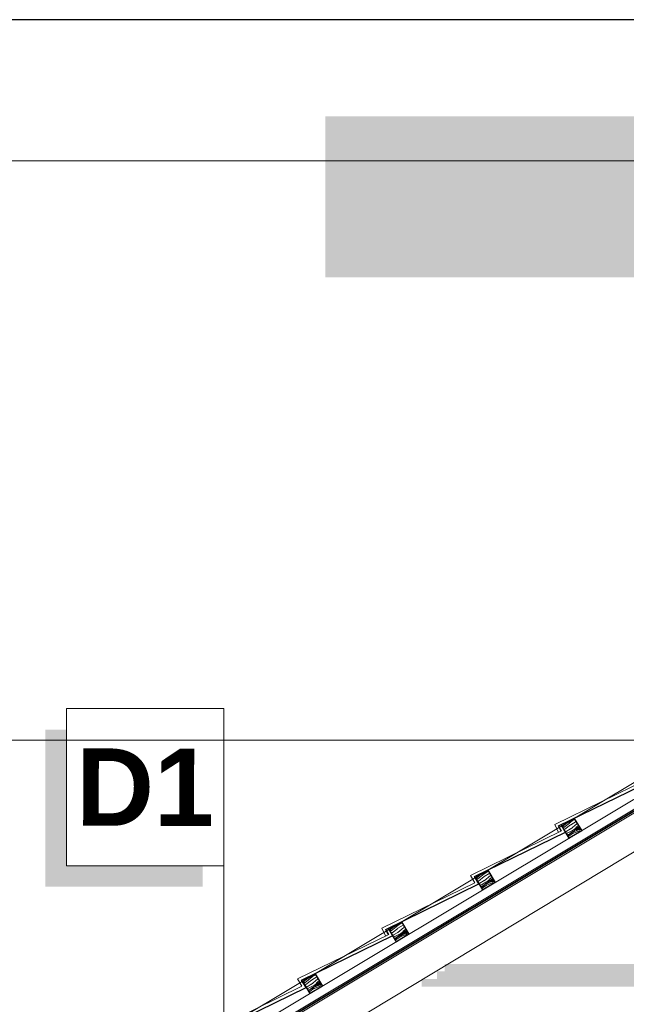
# Model space of a CAD drawing. Header units: millimetres. Extents: x -740 to 33545, y 5178 to 22494.
# Tile 189 of 250: x 9214 to 9425, y 13754 to 14096. Entities that reach past the tile are written whole.
import ezdxf
from ezdxf.lldxf.tags import DXFTag
from ezdxf.xclip import XClip

# ---------------------------------------------------------------- set-up
doc = ezdxf.new("R2010")
doc.units = ezdxf.units.MM
doc.header["$MEASUREMENT"] = 0
doc.header["$XCLIPFRAME"] = 0
doc.layers.get('Defpoints').update_dxf_attribs({"color": 252})
doc.layers.add('a3', color=252, linetype='Continuous', lineweight=30, plot=False)
for name, color, linetype, lineweight in [('A_izolacja', 252, 'Continuous', 9), ('A_l.przerywana', 252, 'ICAD_ISO03W100', 9), ('l. przekrojowa', 252, 'Continuous', 30), ('l.widokowa', 252, 'Continuous', 15), ('l.wypeĹ‚nien', 252, 'Continuous', 5), ('linia opisowa', 252, 'Continuous', 9), ('wymiarowanie', 252, 'Continuous', 9)]:
    doc.layers.add(name, color=color, linetype=linetype, lineweight=lineweight)
doc.styles.add('styl2', font='simplex.shx')
tags = doc.linetypes.add('ICAD_ISO03W100', pattern=[30, 12, -18]).pattern_tags.tags
tags[6:7] = [DXFTag(74, 4), DXFTag(75, 0), DXFTag(340, '0'), DXFTag(46, 1.0), DXFTag(50, 0.0), DXFTag(44, 0.0), DXFTag(45, 0.0)]
tags[4:5] = [DXFTag(74, 4), DXFTag(75, 0), DXFTag(340, '0'), DXFTag(46, 1.0), DXFTag(50, 0.0), DXFTag(44, 0.0), DXFTag(45, 0.0)]
doc.dimstyles.new('Skala 1-50', dxfattribs={"dimtxt": 12, "dimasz": 5, "dimexe": 1, "dimexo": 1, "dimgap": 1.5, "dimtad": 1, "dimdec": 1, "dimrnd": 0.5, "dimtxsty": 'styl2', "dimblk": 'ARCHTICK', "dimcen": 5, "dimadec": 0, "dimazin": 0, "dimtfac": 1, "dimtdec": 1, "dimtmove": 1, "dimatfit": 3, "dimldrblk": 'ARCHTICK', "dimfxl": 0, "dimlwd": -1, "dimlwe": -1, "dimarcsym": 0})

# ---------------------------------------------------------------- blocks, each defined once
blk = doc.blocks.new('MF2E3FC30')
at = {"true_color": 0xffffff}
blk.add_hatch(color=7, dxfattribs=at).paths.add_polyline_path([(106.128, 264.692), (106.128, 232.162), (159.159, 232.162), (159.159, 264.692)])
blk = doc.blocks.new('_ArchTick')
at = {"color": 0, "linetype": 'ByBlock', "const_width": 0.15}
blk.add_lwpolyline([(-0.5, -0.5), (0.5, 0.5)], dxfattribs=at)
blk = doc.blocks.new('*D1730')
at = {"layer": 'Defpoints', "color": 0}
for p in [(8715.8, 13845.32), (9285.31, 13845.32), (8739.07, 13499.59)]:
    blk.add_point(p, dxfattribs=at)
at = {"layer": 'wymiarowanie', "color": 0}
for p, q in [((8720.8, 13845.32), (8714.8, 13845.32)), ((8715.8, 13499.59), (8715.8, 13845.32)), ((8720.8, 13499.59), (8714.8, 13499.59))]:
    blk.add_line(p, q, dxfattribs=at)
at = {"layer": 'wymiarowanie', "color": 0, "xscale": 5, "yscale": 5, "zscale": 5}
for p, rotation in [((8715.8, 13845.32), 90), ((8715.8, 13499.59), 270)]:
    blk.add_blockref('_ArchTick', p, dxfattribs=dict(at, rotation=rotation))
at = {"layer": 'wymiarowanie', "color": 0, "insert": (8707.45, 13672.46), "char_height": 12, "attachment_point": 5, "rotation": 90, "style": 'styl2'}
blk.add_mtext('345,5', dxfattribs=at)

msp = doc.modelspace()

# ---------------------------------------------------------------- hatches: boundary and pattern name
msp.add_hatch(color=256).paths.add_polyline_path([(9320.13, 14062.13), (9320.13, 14006.23), (9645.26, 14006.23), (9645.26, 14062.13)])
at = {"layer": 'l.wypeĹ‚nien'}
h = msp.add_hatch(dxfattribs=at)
h.set_pattern_fill('WOOD8', color=256, scale=10, angle=30.9423, style=0)
h.set_pattern_definition([(20.637496, (8677.333, -2666.7554), (56.602861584, 22.27366581), [1.11803, -110.68536]), (30.942296, (8678.379, -2666.361), (3.43511, 13.718601), [1.1, -8.9]), (49.377196, (8679.3228, -2665.7958), (12.0119779, 18.8603351), [0.94868, -30.67409]), (203.817296, (8679.9405, -2665.0757), (65.17972982, 27.41537904), [0.80623, -79.81635]), (205.747896, (8679.2029, -2665.4013), (90.91028372, 42.84064307), [1.10454, -109.34907]), (224.978496, (8678.208, -2665.8811), (-20.58883636, -24.00207817), [1.23693, -39.99412]), (40.404596, (8678.0192, -2666.3441), (37.74254931, 34.28557092), [0.60828, -60.21935]), (24.602096, (8678.4824, -2665.9498), (-73.756594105, -32.55709118), [0.90554, -89.64831]), (216.652896, (8679.3057, -2665.5728), (-72.04994424, -54.85257296), [1.00499, -99.49377]), (199.632396, (8678.4995, -2666.1728), (39.44916255, 11.99015022), [0.5099, -50.48029]), (25.747896, (8676.6125, -2667.304), (-90.91028372, -42.84064307), [1.10454, -109.34907]), (19.632396, (8677.6074, -2666.8241), (-39.44916255, -11.99015022), [1.0198, -49.97039]), (30.942296, (8678.568, -2666.482), (3.43511, 13.718601), [1.2, -8.8]), (51.498296, (8679.5972, -2665.8645), (32.600824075, 42.86241375), [0.8544, -84.58564]), (34.7563963, (8680.12905, -2665.19585), (114.934197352, 80.561340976), [1.50333, -148.82963]), (25.747896, (8681.3642, -2664.3388), (-90.91028372, -42.84064307), [1.10454, -109.34907]), (30.942296, (8682.359, -2663.859), (3.43511, 13.718601), [1.1, -8.9]), (36.136696, (8674.7256, -2668.43515), (80.626841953, 59.994272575), [1.10454, -109.34907]), (25.747896, (8675.6177, -2667.7838), (-90.91028372, -42.84064307), [1.10454, -109.34907]), (30.942296, (8674.623, -2668.264), (3.43511, 13.718601), [0.6, -9.4]), (36.136696, (8675.1374, -2667.9551), (80.626841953, 59.994272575), [1.10454, -109.34907]), (30.942296, (8676.029, -2667.304), (3.43511, 13.718601), [1, -9]), (41.247096, (8676.8871, -2666.7896), (-46.319423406, -39.427289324), [1.11803, -110.68536]), (36.136696, (8677.72775, -2666.0524), (80.626841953, 59.994272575), [1.10454, -109.34907]), (25.747896, (8678.6198, -2665.4011), (-90.91028372, -42.84064307), [1.10454, -109.34907]), (25.747896, (8679.6147, -2664.9213), (-90.91028372, -42.84064307), [1.10454, -109.34907]), (22.812196, (8680.6095, -2664.4414), (-56.60287446, -22.27362129), [1.41421, -69.29646]), (30.942296, (8681.913, -2663.893), (3.43511, 13.718601), [1.5, -8.5]), (18.413496, (8684.6551, -2669.2449), (48.02602469, 17.13187653), [0.92195, -91.27349]), (25.231696, (8685.5299, -2668.9537), (-82.333448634, -37.69883899), [1.00499, -99.49377]), (39.072396, (8684.6551, -2669.2449), (46.31939021, 39.42732166), [0.70711, -70.00357]), (40.404596, (8685.204, -2668.7992), (37.74254931, 34.28557092), [1.21655, -59.61107]), (30.942296, (8677.554, -2673.152), (3.43511, 13.718601), [1.2, -8.8]), (21.479996, (8678.5828, -2672.5354), (-48.02602105, -17.13189142), [0.60828, -60.21935]), (232.743696, (8679.1488, -2672.3127), (20.5888245, 24.00209266), [0.53852, -53.31313]), (223.9368963, (8678.82284, -2672.7413), (66.908229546, 63.42940353), [1.33417, -132.08247]), (23.817296, (8685.5986, -2668.6793), (-65.17972982, -27.41537904), [0.80623, -79.81635]), (38.067296, (8685.5986, -2668.6793), (54.89625662, 44.56906099), [0.80623, -79.81635]), (30.942296, (8677.656, -2673.324), (3.43511, 13.718601), [0.8, -9.2]), (224.978496, (8678.3426, -2672.9126), (-20.58883636, -24.00207817), [0.82462, -40.40644]), (27.5757963, (8679.3891, -2671.93547), (-142.371487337, -73.690973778), [1.70294, -168.59093]), (28.6516963, (8680.89857, -2671.14714), (-210.9862617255, -114.825071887), [2.502, -247.69792]), (34.1220963, (8683.0942, -2669.9475), (140.664851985, 95.986453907), [1.80278, -178.47479]), (40.404596, (8684.5866, -2668.9362), (37.74254931, 34.28557092), [1.82483, -59.0028]), (41.247096, (8678.01635, -2673.9243), (-46.319423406, -39.427289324), [1.11803, -110.68536]), (46.887696, (8678.857, -2673.1872), (-29.16567905, -29.14383716), [1.45602, -71.34508]), (30.942296, (8679.852, -2672.124), (3.43511, 13.718601), [1.3, -8.7]), (22.812196, (8680.967, -2671.4559), (-56.60287446, -22.27362129), [1.41421, -69.29646]), (34.5185963, (8682.27065, -2670.90756), (123.511143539, 85.702961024), [1.60312, -158.70907]), (22.1960963, (8683.5915, -2669.9991), (65.17975129, 27.415322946), [1.31529, -130.21417]), (16.906096, (8684.8094, -2669.5022), (-30.87230726, -6.84840007), [1.23693, -39.99412]), (30.942296, (8685.993, -2669.143), (3.43511, 13.718601), [0.7, -9.3]), (205.747896, (8679.3891, -2671.9355), (90.91028372, 42.84064307), [2.20907, -108.24454]), (26.1786963, (8677.1937, -2672.55204), (-99.487122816, -47.982421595), [2.40832, -118.00763]), (30.942296, (8679.355, -2671.49), (3.43511, 13.718601), [2.3, -7.7]), (35.0278963, (8681.3276, -2670.30696), (106.357399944, 75.419513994), [2.80713, -137.54955]), (30.942296, (8683.626, -2668.696), (3.43511, 13.718601), [2.5, -7.5]), (38.067296, (8678.2734, -2674.3532), (54.89625662, 44.56906099), [2.41868, -78.2039]), (37.282496, (8680.1776, -2672.8619), (63.47308699, 49.71082968), [1.81108, -88.74277]), (28.4526963, (8681.61863, -2671.7648), (-193.832658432, -104.541388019), [2.30217, -227.91512]), (24.4224963, (8683.64273, -2670.66797), (-238.423480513, -107.954817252), [3.52278, -348.75552]), (33.9550963, (8674.9313, -2668.7782), (149.241636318, 101.128308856), [1.90263, -188.36035]), (22.812196, (8676.5095, -2667.7155), (-56.60287446, -22.27362129), [2.12132, -68.58936]), (28.5563963, (8678.4649, -2666.89306), (-202.409342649, -109.683439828), [2.40208, -237.80616]), (41.5619963, (8680.57474, -2665.7448), (-84.061866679, -73.712972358), [1.62788, -161.16032]), (30.942296, (8681.793, -2664.665), (3.43511, 13.718601), [2, -8]), (27.7624963, (8674.3143, -2667.749), (-150.948250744, -78.832896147), [1.80278, -178.47479]), (36.9512963, (8675.90955, -2666.90926), (-80.626813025, -59.994302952), [1.9105, -189.13923]), (37.6520963, (8677.4363, -2665.7608), (-72.049995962, -54.8525173), [1.71172, -169.4607]), (25.231696, (8678.7915, -2664.7152), (-82.333448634, -37.69883899), [2.00998, -98.48878]), (18.8474963, (8680.60975, -2663.85834), (-87.475214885, -29.12193258), [1.43178, -141.74643]), (40.404596, (8681.9648, -2663.3958), (37.74254931, 34.28557092), [1.21655, -59.61107]), (34.7563963, (8675.2912, -2669.3786), (114.934197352, 80.561340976), [1.50333, -148.82963]), (18.1379963, (8676.52634, -2668.52157), (-126.924380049, -41.11204913), [2.2561, -223.35418]), (30.942296, (8678.67, -2667.819), (3.43511, 13.718601), [2.5, -7.5]), (36.3825963, (8680.81455, -2666.5338), (-89.203704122, -65.136000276), [2.1095, -208.84073]), (37.6520963, (8682.51285, -2665.2825), (-72.049995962, -54.8525173), [1.71172, -169.4607]), (30.942296, (8673.954, -2667.149), (3.43511, 13.718601), [1.7, -8.3]), (39.072396, (8675.4124, -2666.2745), (46.31939021, 39.42732166), [2.82843, -67.88225]), (28.5563963, (8677.6083, -2664.49176), (-202.409342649, -109.683439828), [2.40208, -237.80616]), (25.4147963, (8679.71815, -2663.3435), (190.3974003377, 90.8230770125), [3.11448, -308.33375]), (37.7850963, (8678.63336, -2674.95356), (-135.523009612, -104.563449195), [2.51794, -249.27563]), (30.942296, (8680.623, -2673.411), (3.43511, 13.718601), [2.8, -7.2]), (27.2900963, (8683.02484, -2671.97113), (-276.1659606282, -142.2405109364), [4.70956, -466.24691]), (30.942296, (8676.834, -2671.952), (3.43511, 13.718601), [2.4, -7.6]), (35.7058963, (8678.8922, -2670.71764), (89.203719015, 65.135987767), [2.40832, -118.00763]), (29.0946963, (8680.8478, -2669.3121), (-262.447391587, -145.6755583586), [3.10161, -307.05964]), (28.2159963, (8683.55805, -2667.8039), (-176.678841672, -94.258088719), [2.10238, -208.13558]), (25.747896, (8676.0111, -2670.5794), (-90.91028372, -42.84064307), [2.20907, -108.24454]), (30.942296, (8678.001, -2669.62), (3.43511, 13.718601), [3.2, -6.8]), (32.8514963, (8680.7454, -2667.97436), (243.586937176, 157.6876763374), [3.00167, -297.16495]), (34.5185963, (8683.26705, -2666.34607), (123.511143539, 85.702961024), [1.60312, -158.70907])])
h.paths.add_polyline_path([(9409.24, 13813.87), (9404.95, 13811.3), (9402.38, 13815.59), (9406.67, 13818.16)])
h = msp.add_hatch(dxfattribs=at)
h.set_pattern_fill('WOOD8', color=256, scale=10, angle=30.9423, style=0)
h.set_pattern_definition([(20.637496, (8647.31405, -2684.75155), (56.602861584, 22.27366581), [1.11803, -110.68536]), (30.942296, (8648.36, -2684.357), (3.43511, 13.718601), [1.1, -8.9]), (49.377196, (8649.3038, -2683.792), (12.0119779, 18.8603351), [0.94868, -30.67409]), (203.817296, (8649.9215, -2683.0718), (65.17972982, 27.41537904), [0.80623, -79.81635]), (205.747896, (8649.1839, -2683.3974), (90.91028372, 42.84064307), [1.10454, -109.34907]), (224.978496, (8648.189, -2683.8772), (-20.58883636, -24.00207817), [1.23693, -39.99412]), (40.404596, (8648.0002, -2684.3402), (37.74254931, 34.28557092), [0.60828, -60.21935]), (24.602096, (8648.4634, -2683.9459), (-73.756594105, -32.55709118), [0.90554, -89.64831]), (216.652896, (8649.2867, -2683.5689), (-72.04994424, -54.85257296), [1.00499, -99.49377]), (199.632396, (8648.4805, -2684.1689), (39.44916255, 11.99015022), [0.5099, -50.48029]), (25.747896, (8646.59355, -2685.3001), (-90.91028372, -42.84064307), [1.10454, -109.34907]), (19.632396, (8647.5884, -2684.8203), (-39.44916255, -11.99015022), [1.0198, -49.97039]), (30.942296, (8648.549, -2684.478), (3.43511, 13.718601), [1.2, -8.8]), (51.498296, (8649.5782, -2683.8606), (32.600824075, 42.86241375), [0.8544, -84.58564]), (34.7563963, (8650.11006, -2683.19196), (114.934197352, 80.561340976), [1.50333, -148.82963]), (25.747896, (8651.3452, -2682.3349), (-90.91028372, -42.84064307), [1.10454, -109.34907]), (30.942296, (8652.34, -2681.855), (3.43511, 13.718601), [1.1, -8.9]), (36.136696, (8644.7066, -2686.4313), (80.626841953, 59.994272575), [1.10454, -109.34907]), (25.747896, (8645.5987, -2685.7799), (-90.91028372, -42.84064307), [1.10454, -109.34907]), (30.942296, (8644.604, -2686.26), (3.43511, 13.718601), [0.6, -9.4]), (36.136696, (8645.1184, -2685.9512), (80.626841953, 59.994272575), [1.10454, -109.34907]), (30.942296, (8646.01, -2685.3), (3.43511, 13.718601), [1, -9]), (41.247096, (8646.8681, -2684.7857), (-46.319423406, -39.427289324), [1.11803, -110.68536]), (36.136696, (8647.7088, -2684.04855), (80.626841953, 59.994272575), [1.10454, -109.34907]), (25.747896, (8648.6008, -2683.3972), (-90.91028372, -42.84064307), [1.10454, -109.34907]), (25.747896, (8649.5957, -2682.9174), (-90.91028372, -42.84064307), [1.10454, -109.34907]), (22.812196, (8650.5905, -2682.4375), (-56.60287446, -22.27362129), [1.41421, -69.29646]), (30.942296, (8651.894, -2681.889), (3.43511, 13.718601), [1.5, -8.5]), (18.413496, (8654.6361, -2687.241), (48.02602469, 17.13187653), [0.92195, -91.27349]), (25.231696, (8655.5109, -2686.9498), (-82.333448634, -37.69883899), [1.00499, -99.49377]), (39.072396, (8654.6361, -2687.241), (46.31939021, 39.42732166), [0.70711, -70.00357]), (40.404596, (8655.185, -2686.7953), (37.74254931, 34.28557092), [1.21655, -59.61107]), (30.942296, (8647.535, -2691.149), (3.43511, 13.718601), [1.2, -8.8]), (21.479996, (8648.5638, -2690.5315), (-48.02602105, -17.13189142), [0.60828, -60.21935]), (232.743696, (8649.1299, -2690.3088), (20.5888245, 24.00209266), [0.53852, -53.31313]), (223.9368963, (8648.80384, -2690.7374), (66.908229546, 63.42940353), [1.33417, -132.08247]), (23.817296, (8655.5796, -2686.6754), (-65.17972982, -27.41537904), [0.80623, -79.81635]), (38.067296, (8655.5796, -2686.6754), (54.89625662, 44.56906099), [0.80623, -79.81635]), (30.942296, (8647.637, -2691.32), (3.43511, 13.718601), [0.8, -9.2]), (224.978496, (8648.3236, -2690.9087), (-20.58883636, -24.00207817), [0.82462, -40.40644]), (27.5757963, (8649.3701, -2689.9316), (-142.371487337, -73.690973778), [1.70294, -168.59093]), (28.6516963, (8650.87957, -2689.14325), (-210.9862617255, -114.825071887), [2.502, -247.69792]), (34.1220963, (8653.0752, -2687.9436), (140.664851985, 95.986453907), [1.80278, -178.47479]), (40.404596, (8654.5676, -2686.9323), (37.74254931, 34.28557092), [1.82483, -59.0028]), (41.247096, (8647.9974, -2691.92045), (-46.319423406, -39.427289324), [1.11803, -110.68536]), (46.887696, (8648.838, -2691.1833), (-29.16567905, -29.14383716), [1.45602, -71.34508]), (30.942296, (8649.833, -2690.12), (3.43511, 13.718601), [1.3, -8.7]), (22.812196, (8650.948, -2689.452), (-56.60287446, -22.27362129), [1.41421, -69.29646]), (34.5185963, (8652.25165, -2688.90367), (123.511143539, 85.702961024), [1.60312, -158.70907]), (22.1960963, (8653.5725, -2687.9952), (65.17975129, 27.415322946), [1.31529, -130.21417]), (16.906096, (8654.7904, -2687.4983), (-30.87230726, -6.84840007), [1.23693, -39.99412]), (30.942296, (8655.974, -2687.139), (3.43511, 13.718601), [0.7, -9.3]), (205.747896, (8649.3701, -2689.9316), (90.91028372, 42.84064307), [2.20907, -108.24454]), (26.1786963, (8647.1747, -2690.54815), (-99.487122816, -47.982421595), [2.40832, -118.00763]), (30.942296, (8649.336, -2689.486), (3.43511, 13.718601), [2.3, -7.7]), (35.0278963, (8651.3086, -2688.3031), (106.357399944, 75.419513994), [2.80713, -137.54955]), (30.942296, (8653.607, -2686.692), (3.43511, 13.718601), [2.5, -7.5]), (38.067296, (8648.2544, -2692.3493), (54.89625662, 44.56906099), [2.41868, -78.2039]), (37.282496, (8650.1586, -2690.858), (63.47308699, 49.71082968), [1.81108, -88.74277]), (28.4526963, (8651.59964, -2689.7609), (-193.832658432, -104.541388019), [2.30217, -227.91512]), (24.4224963, (8653.62373, -2688.66408), (-238.423480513, -107.954817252), [3.52278, -348.75552]), (33.9550963, (8644.9123, -2686.77433), (149.241636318, 101.128308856), [1.90263, -188.36035]), (22.812196, (8646.4905, -2685.7116), (-56.60287446, -22.27362129), [2.12132, -68.58936]), (28.5563963, (8648.4459, -2684.88917), (-202.409342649, -109.683439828), [2.40208, -237.80616]), (41.5619963, (8650.55575, -2683.7409), (-84.061866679, -73.712972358), [1.62788, -161.16032]), (30.942296, (8651.774, -2682.661), (3.43511, 13.718601), [2, -8]), (27.7624963, (8644.2953, -2685.7451), (-150.948250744, -78.832896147), [1.80278, -178.47479]), (36.9512963, (8645.89055, -2684.90537), (-80.626813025, -59.994302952), [1.9105, -189.13923]), (37.6520963, (8647.4173, -2683.7569), (-72.049995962, -54.8525173), [1.71172, -169.4607]), (25.231696, (8648.7725, -2682.7113), (-82.333448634, -37.69883899), [2.00998, -98.48878]), (18.8474963, (8650.59076, -2681.85445), (-87.475214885, -29.12193258), [1.43178, -141.74643]), (40.404596, (8651.9458, -2681.3919), (37.74254931, 34.28557092), [1.21655, -59.61107]), (34.7563963, (8645.2722, -2687.3747), (114.934197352, 80.561340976), [1.50333, -148.82963]), (18.1379963, (8646.50734, -2686.5177), (-126.924380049, -41.11204913), [2.2561, -223.35418]), (30.942296, (8648.651, -2685.815), (3.43511, 13.718601), [2.5, -7.5]), (36.3825963, (8650.79555, -2684.5299), (-89.203704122, -65.136000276), [2.1095, -208.84073]), (37.6520963, (8652.49386, -2683.2786), (-72.049995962, -54.8525173), [1.71172, -169.4607]), (30.942296, (8643.935, -2685.145), (3.43511, 13.718601), [1.7, -8.3]), (39.072396, (8645.3934, -2684.2706), (46.31939021, 39.42732166), [2.82843, -67.88225]), (28.5563963, (8647.5893, -2682.48787), (-202.409342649, -109.683439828), [2.40208, -237.80616]), (25.4147963, (8649.69916, -2681.33962), (190.3974003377, 90.8230770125), [3.11448, -308.33375]), (37.7850963, (8648.61437, -2692.94967), (-135.523009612, -104.563449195), [2.51794, -249.27563]), (30.942296, (8650.604, -2691.407), (3.43511, 13.718601), [2.8, -7.2]), (27.2900963, (8653.00585, -2689.96724), (-276.1659606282, -142.2405109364), [4.70956, -466.24691]), (30.942296, (8646.815, -2689.948), (3.43511, 13.718601), [2.4, -7.6]), (35.7058963, (8648.8732, -2688.71375), (89.203719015, 65.135987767), [2.40832, -118.00763]), (29.0946963, (8650.8288, -2687.3082), (-262.447391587, -145.6755583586), [3.10161, -307.05964]), (28.2159963, (8653.53905, -2685.8), (-176.678841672, -94.258088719), [2.10238, -208.13558]), (25.747896, (8645.9921, -2688.5755), (-90.91028372, -42.84064307), [2.20907, -108.24454]), (30.942296, (8647.982, -2687.616), (3.43511, 13.718601), [3.2, -6.8]), (32.8514963, (8650.7264, -2685.97047), (243.586937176, 157.6876763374), [3.00167, -297.16495]), (34.5185963, (8653.24805, -2684.3422), (123.511143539, 85.702961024), [1.60312, -158.70907])])
h.paths.add_polyline_path([(9379.22, 13795.87), (9374.93, 13793.3), (9372.36, 13797.59), (9376.65, 13800.16)])
h = msp.add_hatch(dxfattribs=at)
h.set_pattern_fill('WOOD8', color=256, scale=10, angle=30.9423, style=0)
h.set_pattern_definition([(20.637496, (8617.29505, -2702.7477), (56.602861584, 22.27366581), [1.11803, -110.68536]), (30.942296, (8618.341, -2702.354), (3.43511, 13.718601), [1.1, -8.9]), (49.377196, (8619.2848, -2701.788), (12.0119779, 18.8603351), [0.94868, -30.67409]), (203.817296, (8619.9025, -2701.068), (65.17972982, 27.41537904), [0.80623, -79.81635]), (205.747896, (8619.1649, -2701.3935), (90.91028372, 42.84064307), [1.10454, -109.34907]), (224.978496, (8618.17, -2701.8733), (-20.58883636, -24.00207817), [1.23693, -39.99412]), (40.404596, (8617.9812, -2702.3363), (37.74254931, 34.28557092), [0.60828, -60.21935]), (24.602096, (8618.4444, -2701.942), (-73.756594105, -32.55709118), [0.90554, -89.64831]), (216.652896, (8619.2677, -2701.5651), (-72.04994424, -54.85257296), [1.00499, -99.49377]), (199.632396, (8618.4615, -2702.165), (39.44916255, 11.99015022), [0.5099, -50.48029]), (25.747896, (8616.57455, -2703.2962), (-90.91028372, -42.84064307), [1.10454, -109.34907]), (19.632396, (8617.5694, -2702.8164), (-39.44916255, -11.99015022), [1.0198, -49.97039]), (30.942296, (8618.53, -2702.474), (3.43511, 13.718601), [1.2, -8.8]), (51.498296, (8619.5592, -2701.8567), (32.600824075, 42.86241375), [0.8544, -84.58564]), (34.7563963, (8620.09106, -2701.1881), (114.934197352, 80.561340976), [1.50333, -148.82963]), (25.747896, (8621.3262, -2700.331), (-90.91028372, -42.84064307), [1.10454, -109.34907]), (30.942296, (8622.321, -2699.851), (3.43511, 13.718601), [1.1, -8.9]), (36.136696, (8614.6876, -2704.4274), (80.626841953, 59.994272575), [1.10454, -109.34907]), (25.747896, (8615.5797, -2703.776), (-90.91028372, -42.84064307), [1.10454, -109.34907]), (30.942296, (8614.585, -2704.256), (3.43511, 13.718601), [0.6, -9.4]), (36.136696, (8615.0994, -2703.9473), (80.626841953, 59.994272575), [1.10454, -109.34907]), (30.942296, (8615.991, -2703.296), (3.43511, 13.718601), [1, -9]), (41.247096, (8616.8491, -2702.7818), (-46.319423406, -39.427289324), [1.11803, -110.68536]), (36.136696, (8617.6898, -2702.0447), (80.626841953, 59.994272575), [1.10454, -109.34907]), (25.747896, (8618.5818, -2701.3933), (-90.91028372, -42.84064307), [1.10454, -109.34907]), (25.747896, (8619.5767, -2700.9135), (-90.91028372, -42.84064307), [1.10454, -109.34907]), (22.812196, (8620.5715, -2700.4337), (-56.60287446, -22.27362129), [1.41421, -69.29646]), (30.942296, (8621.875, -2699.885), (3.43511, 13.718601), [1.5, -8.5]), (18.413496, (8624.6171, -2705.2371), (48.02602469, 17.13187653), [0.92195, -91.27349]), (25.231696, (8625.4919, -2704.9459), (-82.333448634, -37.69883899), [1.00499, -99.49377]), (39.072396, (8624.6171, -2705.2371), (46.31939021, 39.42732166), [0.70711, -70.00357]), (40.404596, (8625.166, -2704.7914), (37.74254931, 34.28557092), [1.21655, -59.61107]), (30.942296, (8617.516, -2709.145), (3.43511, 13.718601), [1.2, -8.8]), (21.479996, (8618.5448, -2708.5276), (-48.02602105, -17.13189142), [0.60828, -60.21935]), (232.743696, (8619.1109, -2708.3049), (20.5888245, 24.00209266), [0.53852, -53.31313]), (223.9368963, (8618.78485, -2708.7335), (66.908229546, 63.42940353), [1.33417, -132.08247]), (23.817296, (8625.5606, -2704.6715), (-65.17972982, -27.41537904), [0.80623, -79.81635]), (38.067296, (8625.5606, -2704.6715), (54.89625662, 44.56906099), [0.80623, -79.81635]), (30.942296, (8617.618, -2709.316), (3.43511, 13.718601), [0.8, -9.2]), (224.978496, (8618.3046, -2708.9048), (-20.58883636, -24.00207817), [0.82462, -40.40644]), (27.5757963, (8619.3511, -2707.9277), (-142.371487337, -73.690973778), [1.70294, -168.59093]), (28.6516963, (8620.86058, -2707.13936), (-210.9862617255, -114.825071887), [2.502, -247.69792]), (34.1220963, (8623.0562, -2705.9397), (140.664851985, 95.986453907), [1.80278, -178.47479]), (40.404596, (8624.5486, -2704.9284), (37.74254931, 34.28557092), [1.82483, -59.0028]), (41.247096, (8617.9784, -2709.9166), (-46.319423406, -39.427289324), [1.11803, -110.68536]), (46.887696, (8618.819, -2709.1794), (-29.16567905, -29.14383716), [1.45602, -71.34508]), (30.942296, (8619.814, -2708.117), (3.43511, 13.718601), [1.3, -8.7]), (22.812196, (8620.929, -2707.4481), (-56.60287446, -22.27362129), [1.41421, -69.29646]), (34.5185963, (8622.23266, -2706.8998), (123.511143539, 85.702961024), [1.60312, -158.70907]), (22.1960963, (8623.5535, -2705.9913), (65.17975129, 27.415322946), [1.31529, -130.21417]), (16.906096, (8624.7714, -2705.4944), (-30.87230726, -6.84840007), [1.23693, -39.99412]), (30.942296, (8625.955, -2705.135), (3.43511, 13.718601), [0.7, -9.3]), (205.747896, (8619.3511, -2707.9277), (90.91028372, 42.84064307), [2.20907, -108.24454]), (26.1786963, (8617.1557, -2708.5443), (-99.487122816, -47.982421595), [2.40832, -118.00763]), (30.942296, (8619.317, -2707.482), (3.43511, 13.718601), [2.3, -7.7]), (35.0278963, (8621.28964, -2706.2992), (106.357399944, 75.419513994), [2.80713, -137.54955]), (30.942296, (8623.588, -2704.688), (3.43511, 13.718601), [2.5, -7.5]), (38.067296, (8618.2354, -2710.3454), (54.89625662, 44.56906099), [2.41868, -78.2039]), (37.282496, (8620.1396, -2708.8541), (63.47308699, 49.71082968), [1.81108, -88.74277]), (28.4526963, (8621.58064, -2707.75702), (-193.832658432, -104.541388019), [2.30217, -227.91512]), (24.4224963, (8623.60474, -2706.6602), (-238.423480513, -107.954817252), [3.52278, -348.75552]), (33.9550963, (8614.8933, -2704.77044), (149.241636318, 101.128308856), [1.90263, -188.36035]), (22.812196, (8616.4715, -2703.7077), (-56.60287446, -22.27362129), [2.12132, -68.58936]), (28.5563963, (8618.4269, -2702.8853), (-202.409342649, -109.683439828), [2.40208, -237.80616]), (41.5619963, (8620.53675, -2701.73703), (-84.061866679, -73.712972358), [1.62788, -161.16032]), (30.942296, (8621.755, -2700.657), (3.43511, 13.718601), [2, -8]), (27.7624963, (8614.2763, -2703.7412), (-150.948250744, -78.832896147), [1.80278, -178.47479]), (36.9512963, (8615.87156, -2702.9015), (-80.626813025, -59.994302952), [1.9105, -189.13923]), (37.6520963, (8617.3983, -2701.753), (-72.049995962, -54.8525173), [1.71172, -169.4607]), (25.231696, (8618.7536, -2700.7074), (-82.333448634, -37.69883899), [2.00998, -98.48878]), (18.8474963, (8620.57176, -2699.85056), (-87.475214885, -29.12193258), [1.43178, -141.74643]), (40.404596, (8621.9268, -2699.388), (37.74254931, 34.28557092), [1.21655, -59.61107]), (34.7563963, (8615.25324, -2705.3708), (114.934197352, 80.561340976), [1.50333, -148.82963]), (18.1379963, (8616.48835, -2704.5138), (-126.924380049, -41.11204913), [2.2561, -223.35418]), (30.942296, (8618.632, -2703.811), (3.43511, 13.718601), [2.5, -7.5]), (36.3825963, (8620.77656, -2702.526), (-89.203704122, -65.136000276), [2.1095, -208.84073]), (37.6520963, (8622.47486, -2701.2747), (-72.049995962, -54.8525173), [1.71172, -169.4607]), (30.942296, (8613.916, -2703.141), (3.43511, 13.718601), [1.7, -8.3]), (39.072396, (8615.3744, -2702.2667), (46.31939021, 39.42732166), [2.82843, -67.88225]), (28.5563963, (8617.5703, -2700.484), (-202.409342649, -109.683439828), [2.40208, -237.80616]), (25.4147963, (8619.68016, -2699.33573), (190.3974003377, 90.8230770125), [3.11448, -308.33375]), (37.7850963, (8618.59537, -2710.94578), (-135.523009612, -104.563449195), [2.51794, -249.27563]), (30.942296, (8620.585, -2709.403), (3.43511, 13.718601), [2.8, -7.2]), (27.2900963, (8622.98685, -2707.96335), (-276.1659606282, -142.2405109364), [4.70956, -466.24691]), (30.942296, (8616.796, -2707.944), (3.43511, 13.718601), [2.4, -7.6]), (35.7058963, (8618.8542, -2706.7099), (89.203719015, 65.135987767), [2.40832, -118.00763]), (29.0946963, (8620.8098, -2705.3043), (-262.447391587, -145.6755583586), [3.10161, -307.05964]), (28.2159963, (8623.52006, -2703.79613), (-176.678841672, -94.258088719), [2.10238, -208.13558]), (25.747896, (8615.9731, -2706.5716), (-90.91028372, -42.84064307), [2.20907, -108.24454]), (30.942296, (8617.963, -2705.612), (3.43511, 13.718601), [3.2, -6.8]), (32.8514963, (8620.70742, -2703.96658), (243.586937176, 157.6876763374), [3.00167, -297.16495]), (34.5185963, (8623.22906, -2702.3383), (123.511143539, 85.702961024), [1.60312, -158.70907])])
h.paths.add_polyline_path([(9349.2, 13777.88), (9344.92, 13775.31), (9342.35, 13779.6), (9346.63, 13782.17)])
h = msp.add_hatch(dxfattribs=at)
h.set_pattern_fill('WOOD8', color=256, scale=10, angle=30.9423, style=0)
h.set_pattern_definition([(20.637496, (8587.2761, -2720.7438), (56.602861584, 22.27366581), [1.11803, -110.68536]), (30.942296, (8588.322, -2720.35), (3.43511, 13.718601), [1.1, -8.9]), (49.377196, (8589.2658, -2719.784), (12.0119779, 18.8603351), [0.94868, -30.67409]), (203.817296, (8589.8835, -2719.064), (65.17972982, 27.41537904), [0.80623, -79.81635]), (205.747896, (8589.1459, -2719.3896), (90.91028372, 42.84064307), [1.10454, -109.34907]), (224.978496, (8588.151, -2719.8695), (-20.58883636, -24.00207817), [1.23693, -39.99412]), (40.404596, (8587.9622, -2720.3324), (37.74254931, 34.28557092), [0.60828, -60.21935]), (24.602096, (8588.4254, -2719.9382), (-73.756594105, -32.55709118), [0.90554, -89.64831]), (216.652896, (8589.2487, -2719.5612), (-72.04994424, -54.85257296), [1.00499, -99.49377]), (199.632396, (8588.4425, -2720.1611), (39.44916255, 11.99015022), [0.5099, -50.48029]), (25.747896, (8586.5556, -2721.2923), (-90.91028372, -42.84064307), [1.10454, -109.34907]), (19.632396, (8587.5504, -2720.8125), (-39.44916255, -11.99015022), [1.0198, -49.97039]), (30.942296, (8588.511, -2720.47), (3.43511, 13.718601), [1.2, -8.8]), (51.498296, (8589.5402, -2719.8528), (32.600824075, 42.86241375), [0.8544, -84.58564]), (34.7563963, (8590.0721, -2719.1842), (114.934197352, 80.561340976), [1.50333, -148.82963]), (25.747896, (8591.3072, -2718.32715), (-90.91028372, -42.84064307), [1.10454, -109.34907]), (30.942296, (8592.302, -2717.847), (3.43511, 13.718601), [1.1, -8.9]), (36.136696, (8584.66865, -2722.4235), (80.626841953, 59.994272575), [1.10454, -109.34907]), (25.747896, (8585.5607, -2721.7721), (-90.91028372, -42.84064307), [1.10454, -109.34907]), (30.942296, (8584.566, -2722.252), (3.43511, 13.718601), [0.6, -9.4]), (36.136696, (8585.0804, -2721.9434), (80.626841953, 59.994272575), [1.10454, -109.34907]), (30.942296, (8585.972, -2721.292), (3.43511, 13.718601), [1, -9]), (41.247096, (8586.83015, -2720.7779), (-46.319423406, -39.427289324), [1.11803, -110.68536]), (36.136696, (8587.6708, -2720.0408), (80.626841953, 59.994272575), [1.10454, -109.34907]), (25.747896, (8588.5628, -2719.3894), (-90.91028372, -42.84064307), [1.10454, -109.34907]), (25.747896, (8589.5577, -2718.9096), (-90.91028372, -42.84064307), [1.10454, -109.34907]), (22.812196, (8590.5525, -2718.4298), (-56.60287446, -22.27362129), [1.41421, -69.29646]), (30.942296, (8591.856, -2717.881), (3.43511, 13.718601), [1.5, -8.5]), (18.413496, (8594.5981, -2723.2332), (48.02602469, 17.13187653), [0.92195, -91.27349]), (25.231696, (8595.4729, -2722.942), (-82.333448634, -37.69883899), [1.00499, -99.49377]), (39.072396, (8594.5981, -2723.2332), (46.31939021, 39.42732166), [0.70711, -70.00357]), (40.404596, (8595.147, -2722.7875), (37.74254931, 34.28557092), [1.21655, -59.61107]), (30.942296, (8587.497, -2727.141), (3.43511, 13.718601), [1.2, -8.8]), (21.479996, (8588.5258, -2726.5237), (-48.02602105, -17.13189142), [0.60828, -60.21935]), (232.743696, (8589.0919, -2726.301), (20.5888245, 24.00209266), [0.53852, -53.31313]), (223.9368963, (8588.76585, -2726.7296), (66.908229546, 63.42940353), [1.33417, -132.08247]), (23.817296, (8595.5416, -2722.6676), (-65.17972982, -27.41537904), [0.80623, -79.81635]), (38.067296, (8595.5416, -2722.6676), (54.89625662, 44.56906099), [0.80623, -79.81635]), (30.942296, (8587.599, -2727.312), (3.43511, 13.718601), [0.8, -9.2]), (224.978496, (8588.2856, -2726.901), (-20.58883636, -24.00207817), [0.82462, -40.40644]), (27.5757963, (8589.3321, -2725.9238), (-142.371487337, -73.690973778), [1.70294, -168.59093]), (28.6516963, (8590.8416, -2725.13547), (-210.9862617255, -114.825071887), [2.502, -247.69792]), (34.1220963, (8593.0372, -2723.9358), (140.664851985, 95.986453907), [1.80278, -178.47479]), (40.404596, (8594.5296, -2722.9245), (37.74254931, 34.28557092), [1.82483, -59.0028]), (41.247096, (8587.9594, -2727.9127), (-46.319423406, -39.427289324), [1.11803, -110.68536]), (46.887696, (8588.8, -2727.1755), (-29.16567905, -29.14383716), [1.45602, -71.34508]), (30.942296, (8589.795, -2726.113), (3.43511, 13.718601), [1.3, -8.7]), (22.812196, (8590.91, -2725.4442), (-56.60287446, -22.27362129), [1.41421, -69.29646]), (34.5185963, (8592.21366, -2724.8959), (123.511143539, 85.702961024), [1.60312, -158.70907]), (22.1960963, (8593.53454, -2723.9874), (65.17975129, 27.415322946), [1.31529, -130.21417]), (16.906096, (8594.7524, -2723.4905), (-30.87230726, -6.84840007), [1.23693, -39.99412]), (30.942296, (8595.936, -2723.131), (3.43511, 13.718601), [0.7, -9.3]), (205.747896, (8589.3321, -2725.9238), (90.91028372, 42.84064307), [2.20907, -108.24454]), (26.1786963, (8587.1367, -2726.5404), (-99.487122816, -47.982421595), [2.40832, -118.00763]), (30.942296, (8589.298, -2725.478), (3.43511, 13.718601), [2.3, -7.7]), (35.0278963, (8591.27064, -2724.2953), (106.357399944, 75.419513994), [2.80713, -137.54955]), (30.942296, (8593.569, -2722.684), (3.43511, 13.718601), [2.5, -7.5]), (38.067296, (8588.2165, -2728.3415), (54.89625662, 44.56906099), [2.41868, -78.2039]), (37.282496, (8590.1206, -2726.8502), (63.47308699, 49.71082968), [1.81108, -88.74277]), (28.4526963, (8591.56165, -2725.75313), (-193.832658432, -104.541388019), [2.30217, -227.91512]), (24.4224963, (8593.58574, -2724.6563), (-238.423480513, -107.954817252), [3.52278, -348.75552]), (33.9550963, (8584.8743, -2722.76655), (149.241636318, 101.128308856), [1.90263, -188.36035]), (22.812196, (8586.4525, -2721.7039), (-56.60287446, -22.27362129), [2.12132, -68.58936]), (28.5563963, (8588.4079, -2720.8814), (-202.409342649, -109.683439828), [2.40208, -237.80616]), (41.5619963, (8590.51776, -2719.73314), (-84.061866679, -73.712972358), [1.62788, -161.16032]), (30.942296, (8591.736, -2718.653), (3.43511, 13.718601), [2, -8]), (27.7624963, (8584.2573, -2721.73733), (-150.948250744, -78.832896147), [1.80278, -178.47479]), (36.9512963, (8585.85256, -2720.8976), (-80.626813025, -59.994302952), [1.9105, -189.13923]), (37.6520963, (8587.3793, -2719.7491), (-72.049995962, -54.8525173), [1.71172, -169.4607]), (25.231696, (8588.7346, -2718.7035), (-82.333448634, -37.69883899), [2.00998, -98.48878]), (18.8474963, (8590.5528, -2717.8467), (-87.475214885, -29.12193258), [1.43178, -141.74643]), (40.404596, (8591.9078, -2717.3841), (37.74254931, 34.28557092), [1.21655, -59.61107]), (34.7563963, (8585.23424, -2723.3669), (114.934197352, 80.561340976), [1.50333, -148.82963]), (18.1379963, (8586.46935, -2722.5099), (-126.924380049, -41.11204913), [2.2561, -223.35418]), (30.942296, (8588.613, -2721.808), (3.43511, 13.718601), [2.5, -7.5]), (36.3825963, (8590.75756, -2720.52212), (-89.203704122, -65.136000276), [2.1095, -208.84073]), (37.6520963, (8592.45587, -2719.2708), (-72.049995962, -54.8525173), [1.71172, -169.4607]), (30.942296, (8583.897, -2721.137), (3.43511, 13.718601), [1.7, -8.3]), (39.072396, (8585.3555, -2720.2629), (46.31939021, 39.42732166), [2.82843, -67.88225]), (28.5563963, (8587.5513, -2718.4801), (-202.409342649, -109.683439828), [2.40208, -237.80616]), (25.4147963, (8589.66117, -2717.33184), (190.3974003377, 90.8230770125), [3.11448, -308.33375]), (37.7850963, (8588.57638, -2728.9419), (-135.523009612, -104.563449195), [2.51794, -249.27563]), (30.942296, (8590.566, -2727.399), (3.43511, 13.718601), [2.8, -7.2]), (27.2900963, (8592.96786, -2725.95946), (-276.1659606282, -142.2405109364), [4.70956, -466.24691]), (30.942296, (8586.777, -2725.94), (3.43511, 13.718601), [2.4, -7.6]), (35.7058963, (8588.8352, -2724.706), (89.203719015, 65.135987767), [2.40832, -118.00763]), (29.0946963, (8590.79082, -2723.3004), (-262.447391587, -145.6755583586), [3.10161, -307.05964]), (28.2159963, (8593.50106, -2721.79224), (-176.678841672, -94.258088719), [2.10238, -208.13558]), (25.747896, (8585.9541, -2724.5677), (-90.91028372, -42.84064307), [2.20907, -108.24454]), (30.942296, (8587.944, -2723.608), (3.43511, 13.718601), [3.2, -6.8]), (32.8514963, (8590.68842, -2721.9627), (243.586937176, 157.6876763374), [3.00167, -297.16495]), (34.5185963, (8593.21006, -2720.3344), (123.511143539, 85.702961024), [1.60312, -158.70907])])
h.paths.add_polyline_path([(9319.19, 13759.88), (9314.9, 13757.31), (9312.33, 13761.6), (9316.61, 13764.17)])
at = {"layer": 'linia opisowa'}
msp.add_hatch(color=256, dxfattribs=at).paths.add_polyline_path([(9222.97, 13849.06), (9230.25, 13849.06), (9230.25, 13801.72), (9277.59, 13801.72), (9277.59, 13794.44), (9222.97, 13794.44)])

# ---------------------------------------------------------------- linework, layer by layer
at = {"linetype": 'Continuous', "lineweight": 5}
for points in [[(8997.48, 13562.36), (9445.49, 13830.93), (9445.49, 13830.93)], [(9445.9, 13817.62), (9327.98, 13746.58)]]:
    msp.add_lwpolyline(points, dxfattribs=at)
at = {"layer": 'a3'}
msp.add_lwpolyline([(10322.07, 12610.78), (10322.07, 14095.78), (8222.07, 14095.78), (8222.07, 12610.78), (10322.07, 12610.78)], dxfattribs=at)
at = {"layer": 'A_izolacja'}
for points in [[(8995.42, 13565.79), (9445.9, 13835.85)], [(8996.96, 13563.21), (9445.9, 13832.35)]]:
    msp.add_lwpolyline(points, dxfattribs=at)
at = {"layer": 'A_izolacja', "linetype": 'ICAD_ISO03W100', "lineweight": 35, "ltscale": 0.2}
msp.add_lwpolyline([(8997.22, 13562.79), (9445.9, 13831.77)], dxfattribs=at)
at = {"layer": 'A_l.przerywana', "ltscale": 0.3}
msp.add_lwpolyline([(8992.85, 13570.08), (9441.94, 13839.3)], dxfattribs=at)
at = {"layer": 'l. przekrojowa'}
for points in [[(9402.38, 13815.59), (9406.67, 13818.16), (9409.24, 13813.87), (9404.95, 13811.3), (9402.38, 13815.59)], [(9372.36, 13797.59), (9376.65, 13800.16), (9379.22, 13795.87), (9374.93, 13793.3), (9372.36, 13797.59)], [(9342.35, 13779.6), (9346.63, 13782.17), (9349.2, 13777.88), (9344.92, 13775.31), (9342.35, 13779.6)], [(9312.33, 13761.6), (9316.61, 13764.17), (9319.19, 13759.88), (9314.9, 13757.31), (9312.33, 13761.6)]]:
    msp.add_lwpolyline(points, dxfattribs=at)
at = {"layer": 'l.widokowa'}
for points in [[(9401.18, 13813.32), (9399.86, 13816.01), (9432.15, 13831.79), (9430.62, 13834.37), (9441.7, 13839.78)], [(9341.14, 13777.33), (9339.82, 13780.02), (9372.11, 13795.79), (9370.58, 13798.37), (9402.24, 13813.84), (9401.27, 13815.49)], [(9281.1, 13741.34), (9279.79, 13744.03), (9312.07, 13759.8), (9310.54, 13762.38), (9342.21, 13777.85), (9341.23, 13779.5)]]:
    msp.add_lwpolyline(points, dxfattribs=at)
at = {"layer": 'l.widokowa', "lineweight": 30}
for points in [[(9402.08, 13813.76), (9401.2, 13815.55), (9433.56, 13831.36), (9432.03, 13833.94), (9442.14, 13838.88)], [(9342.04, 13777.77), (9341.16, 13779.56), (9373.52, 13795.37), (9371.99, 13797.95), (9403.66, 13813.42), (9402.13, 13816)], [(9282, 13741.78), (9281.12, 13743.57), (9313.48, 13759.38), (9311.95, 13761.96), (9343.62, 13777.43), (9342.09, 13780.01)]]:
    msp.add_lwpolyline(points, dxfattribs=at)
at = {"layer": 'linia opisowa'}
msp.add_lwpolyline([(9230.25, 13801.72), (9284.88, 13801.72), (9284.88, 13856.34), (9230.25, 13856.34), (9230.25, 13801.72)], dxfattribs=at)
at = {"layer": 'wymiarowanie', "linetype": 'ICAD_ISO03W100', "ltscale": 0.2}
msp.add_line((9445.49, 13845.32), (8748.64, 13845.32), dxfattribs=at)
at = {"layer": 'wymiarowanie'}
msp.add_line((9284.88, 13720.62), (9284.88, 13801.72), dxfattribs=at)
msp.add_lwpolyline([(8271.17, 14046.67), (11972.96, 14046.67), (11972.96, 12659.88), (8271.17, 12659.88)], close=True, dxfattribs=at)

# ---------------------------------------------------------------- block references
ref = msp.add_blockref('MF2E3FC30', (8054.52, 11171.88), dxfattribs=dict(xscale=9.994634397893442, yscale=9.994634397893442, zscale=9.994634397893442))
XClip(ref).set_block_clipping_path([(130.5175757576, 259.1819607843), (148.255258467, 259.1819607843), (148.255258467, 259.4467023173), (130.5175757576, 259.4467023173), (130.5175757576, 259.1819607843)])
ref = msp.add_blockref('MF2E3FC30', (8054.52, 11171.88), dxfattribs=dict(xscale=9.994634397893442, yscale=9.994634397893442, zscale=9.994634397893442))
XClip(ref).set_block_clipping_path([(130.7823172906, 259.4467023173), (147.7257754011, 259.4467023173), (147.7257754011, 259.7114438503), (130.7823172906, 259.7114438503), (130.7823172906, 259.4467023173)])
ref = msp.add_blockref('MF2E3FC30', (8054.52, 11171.88), dxfattribs=dict(xscale=9.994634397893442, yscale=9.994634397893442, zscale=9.994634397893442))
XClip(ref).set_block_clipping_path([(129.9880926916, 258.9172192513), (148.784741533, 258.9172192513), (148.784741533, 259.1819607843), (129.9880926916, 259.1819607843), (129.9880926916, 258.9172192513)])

# ---------------------------------------------------------------- texts
at = {"layer": 'linia opisowa', "insert": (9257.57, 13829.03), "char_height": 26.8852, "width": 1534.0261, "attachment_point": 5, "rotation": 359.8931}
msp.add_mtext('{\\fArial|b1|i0|c238|p34;D1}', dxfattribs=at)

# ---------------------------------------------------------------- dimensions: what is measured, and where the dimension line sits
at = {"layer": 'wymiarowanie'}
dim = msp.add_linear_dim(base=(8715.8, 13845.32), p1=(8739.07, 13499.59), p2=(9285.31, 13845.32), angle=90, dimstyle='Skala 1-50', dxfattribs=at)
dim.commit()
dim.dimension.update_dxf_attribs({"geometry": '*D1730', "text_midpoint": (8707.45, 13672.46)})

doc.saveas('drawing.dxf')
